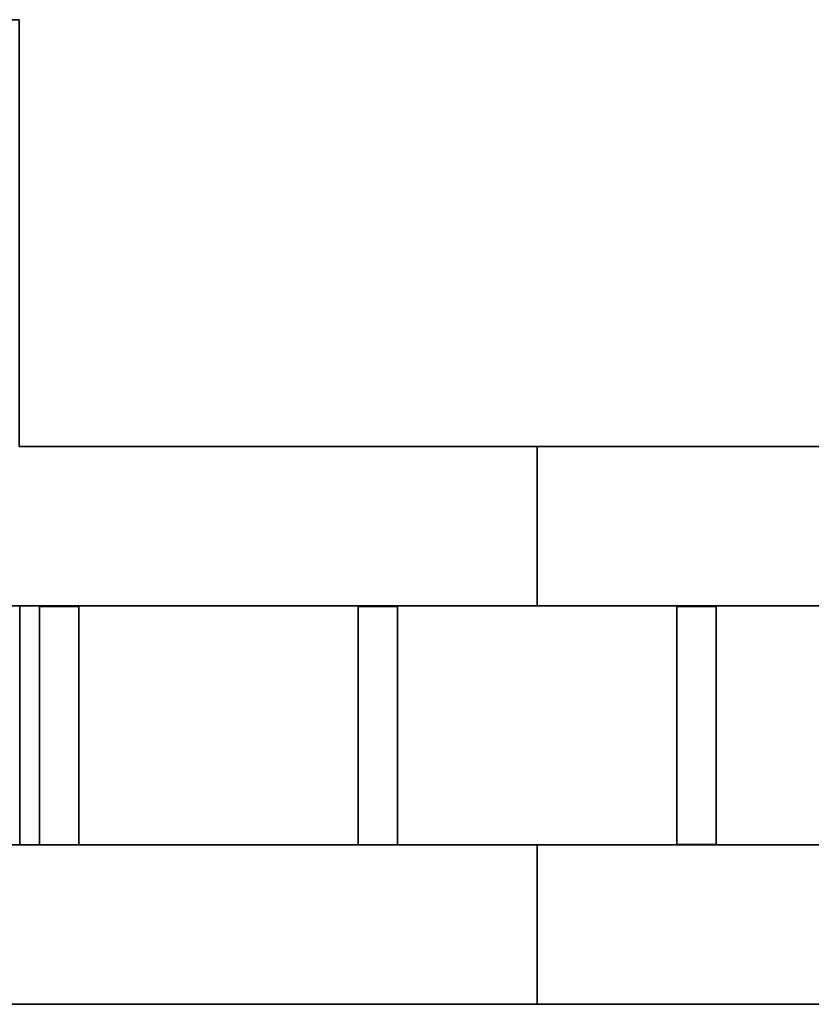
# Model space of a CAD drawing. Header units: millimetres. Extents: x -35 to 33166, y -35 to 31591.
# Tile 12 of 100: x 1784 to 2289, y -35 to 593. Entities that reach past the tile are written whole.
import ezdxf

# ---------------------------------------------------------------- set-up
doc = ezdxf.new("R2010")
doc.units = ezdxf.units.MM
doc.header["$LTSCALE"] = 25.4
doc.layers.get('0').update_dxf_attribs({"true_color": 0xffffff})
for name, color, linetype, true_color in [('end caps & lintels', 7, 'Continuous', 0xffa500), ('ICF - L1', 7, 'Continuous', 0xb4b464), ('ICF - L2', 7, 'Continuous', 0x64ff64)]:
    doc.layers.add(name, color=color, linetype=linetype, true_color=true_color)

# ---------------------------------------------------------------- blocks, each defined once
blk = doc.blocks.new('6XR35_90_C_Web')
for p, q in [((-76.07, -46.84, -12.5), (-76.07, 46.84, -12.5)), ((-76.07, 46.84, -12.5), (76.07, 46.84, -12.5)), ((76.07, 46.84, 12.5), (-76.07, 46.84, 12.5)), ((-76.07, 46.84, 12.5), (-76.07, -46.84, 12.5)), ((-76.07, 46.84, -12.5), (-76.07, 46.84, 12.5)), ((76.07, 46.84, -12.5), (76.07, -46.84, -12.5)), ((76.07, -46.84, 12.5), (76.07, 46.84, 12.5)), ((76.07, 46.84, 12.5), (76.07, 46.84, -12.5)), ((76.07, -46.84, -12.5), (-76.07, -46.84, -12.5)), ((-76.07, -46.84, 12.5), (76.07, -46.84, 12.5)), ((-76.07, -46.84, 12.5), (-76.07, -46.84, -12.5)), ((76.07, -46.84, -12.5), (76.07, -46.84, 12.5))]:
    blk.add_line(p, q)
blk = doc.blocks.new('Group8168')
for p, q in [((-627.8, -254, 366.53), (-627.8, -355.6, 366.53)), ((-254, -254, 366.53), (-627.8, -254, 366.53)), ((-627.8, -254, 366.53), (-627.8, -254, 0)), ((-627.8, -254, 0), (-627.8, -355.6, 0)), ((-627.8, -254, 0), (-254, -254, 0)), ((-254, -685.8, 366.53), (-254, -254, 366.53)), ((-254, -254, 0), (-254, -685.8, 0)), ((-254, -254, 0), (-254, -254, 366.53)), ((-627.8, -355.6, 366.53), (-355.6, -355.6, 366.53)), ((-627.8, -355.6, 0), (-627.8, -355.6, 366.53)), ((-627.8, -355.6, 0), (-355.6, -355.6, 0)), ((-355.6, -355.6, 366.53), (-355.6, -685.8, 366.53)), ((-355.6, -355.6, 366.53), (-355.6, -355.6, 0)), ((-355.6, -355.6, 0), (-355.6, -685.8, 0)), ((-355.6, -685.8, 366.53), (-254, -685.8, 366.53)), ((-355.6, -685.8, 0), (-355.6, -685.8, 366.53)), ((-355.6, -685.8, 0), (-254, -685.8, 0)), ((-254, -685.8, 0), (-254, -685.8, 366.53))]:
    blk.add_line(p, q)
blk = doc.blocks.new('Group8169')
for p, q in [((0, 0, 366.53), (-627.8, 0, 366.53)), ((-627.8, 0, 366.53), (-627.8, -101.6, 366.53)), ((-627.8, 0, 366.53), (-627.8, 0, 0)), ((-627.8, 0, 0), (-627.8, -101.6, 0)), ((-627.8, 0, 0), (0, 0, 0)), ((0, -685.8, 366.53), (0, 0, 366.53)), ((0, 0, 366.53), (0, 0, 0)), ((0, 0, 0), (0, -685.8, 0)), ((-627.8, -101.6, 366.53), (-227.79, -101.6, 366.53)), ((-627.8, -101.6, 0), (-627.8, -101.6, 366.53)), ((-627.8, -101.6, 0), (-227.79, -101.6, 0)), ((-227.79, -101.6, 366.53), (-211.3, -102.68, 366.53)), ((-227.79, -101.6, 0), (-227.79, -101.6, 366.53)), ((-227.79, -101.6, 0), (-211.3, -102.68, 0)), ((-211.3, -102.68, 366.53), (-195.1, -105.91, 366.53)), ((-211.3, -102.68, 0), (-195.1, -105.91, 0)), ((-211.3, -102.68, 0), (-211.3, -102.68, 366.53)), ((-195.1, -105.91, 366.53), (-179.46, -111.22, 366.53)), ((-195.1, -105.91, 0), (-179.46, -111.22, 0)), ((-195.1, -105.91, 0), (-195.1, -105.91, 366.53)), ((-179.46, -111.22, 366.53), (-164.64, -118.53, 366.53)), ((-179.46, -111.22, 0), (-164.64, -118.53, 0)), ((-179.46, -111.22, 0), (-179.46, -111.22, 366.53)), ((-164.64, -118.53, 366.53), (-150.91, -127.72, 366.53)), ((-150.91, -127.72, 0), (-164.64, -118.53, 0)), ((-164.64, -118.53, 0), (-164.64, -118.53, 366.53)), ((-150.91, -127.72, 366.53), (-138.5, -138.62, 366.53)), ((-138.5, -138.62, 0), (-150.91, -127.72, 0)), ((-150.91, -127.72, 0), (-150.91, -127.72, 366.53)), ((-138.5, -138.62, 366.53), (-127.61, -151.05, 366.53)), ((-127.61, -151.05, 0), (-138.5, -138.62, 0)), ((-138.5, -138.62, 0), (-138.5, -138.62, 366.53)), ((-127.61, -151.05, 366.53), (-118.45, -164.79, 366.53)), ((-118.45, -164.79, 0), (-127.61, -151.05, 0)), ((-127.61, -151.05, 0), (-127.61, -151.05, 366.53)), ((-118.45, -164.79, 366.53), (-111.16, -179.62, 366.53)), ((-118.45, -164.79, 0), (-111.16, -179.62, 0)), ((-118.45, -164.79, 0), (-118.45, -164.79, 366.53)), ((-111.16, -179.62, 366.53), (-105.86, -195.27, 366.53)), ((-111.16, -179.62, 0), (-105.86, -195.27, 0)), ((-111.16, -179.62, 0), (-111.16, -179.62, 366.53)), ((-105.86, -195.27, 366.53), (-102.66, -211.47, 366.53)), ((-105.86, -195.27, 0), (-102.66, -211.47, 0)), ((-105.86, -195.27, 0), (-105.86, -195.27, 366.53)), ((-102.66, -211.47, 366.53), (-101.6, -227.96, 366.53)), ((-102.66, -211.47, 0), (-101.6, -227.96, 0)), ((-102.66, -211.47, 0), (-102.66, -211.47, 366.53)), ((-101.6, -227.96, 366.53), (-101.6, -685.8, 366.53)), ((-101.6, -227.96, 0), (-101.6, -685.8, 0)), ((-101.6, -227.96, 0), (-101.6, -227.96, 366.53)), ((-101.6, -685.8, 366.53), (0, -685.8, 366.53)), ((-101.6, -685.8, 0), (-101.6, -685.8, 366.53)), ((-101.6, -685.8, 0), (0, -685.8, 0)), ((0, -685.8, 0), (0, -685.8, 366.53))]:
    blk.add_line(p, q)
blk = doc.blocks.new('6XR35_90_C_MSG#72')
for name in ['Group8169', 'Group8168']:
    blk.add_blockref(name, (0, 0))
at = {"extrusion": (9.17096e-16, 1, -1.15708e-14)}
for p in [(177.8, 99.45, -381), (177.8, 99.45, -584.2)]:
    blk.add_blockref('6XR35_90_C_Web', p, dxfattribs=at)
blk = doc.blocks.new('Group7848')
for p, q in [((-1092.2, -254, 0), (-254, -254, 0)), ((-1092.2, -254, 457.2), (-254, -254, 457.2)), ((-1092.2, -355.6, 0), (-355.6, -355.6, 0)), ((-1092.2, -355.6, 457.2), (-355.6, -355.6, 457.2))]:
    blk.add_line(p, q)
blk = doc.blocks.new('Group7849')
for p, q in [((-1092.2, 0, 0), (0, 0, 0)), ((-1092.2, 0, 457.2), (0, 0, 457.2)), ((-227.79, -101.6, 0), (-1092.2, -101.6, 0)), ((-227.79, -101.6, 457.2), (-1092.2, -101.6, 457.2))]:
    blk.add_line(p, q)
blk = doc.blocks.new('6XR35_90_C_MSG#33')
for name in ['Group7849', 'Group7848']:
    blk.add_blockref(name, (0, 0))
at = {"extrusion": (1, -1.02405e-15, -1.15708e-14)}
for p in [(-177.67, 97.84, -787.4), (-177.67, 97.84, -584.2), (-177.67, 97.84, -381)]:
    blk.add_blockref('6XR35_90_C_Web', p, dxfattribs=at)
at = {"extrusion": (1, -1.02405e-15, 1.15708e-14)}
for p in [(-177.67, 358.96, -787.4), (-177.67, 358.96, -584.2), (-177.67, 358.96, -381)]:
    blk.add_blockref('6XR35_90_C_Web', p, dxfattribs=at)
blk = doc.blocks.new('Group#3572')
for p, q in [((-1092.2, -254, 358.07), (-254, -254, 358.07)), ((-1092.2, -254, 457.2), (-254, -254, 457.2)), ((-355.6, -355.6, 358.07), (-1092.2, -355.6, 358.07)), ((-1092.2, -355.6, 457.2), (-355.6, -355.6, 457.2))]:
    blk.add_line(p, q)
blk = doc.blocks.new('Group#3573')
for p, q in [((-1092.2, 0, 358.07), (0, 0, 358.07)), ((-1092.2, 0, 457.2), (0, 0, 457.2)), ((-227.79, -101.6, 358.07), (-1092.2, -101.6, 358.07)), ((-227.79, -101.6, 457.2), (-1092.2, -101.6, 457.2))]:
    blk.add_line(p, q)
blk = doc.blocks.new('6XR35_90_C_MSG#243')
for name in ['Group#3573', 'Group#3572']:
    blk.add_blockref(name, (0, 0))
blk = doc.blocks.new('Group#4032')
for p, q in [((-627.8, -355.6, 250.87), (-627.8, -254, 250.87)), ((-627.8, -254, 250.87), (-254, -254, 250.87)), ((-627.8, -254, 98.33), (-627.8, -355.6, 98.33)), ((-254, -254, 98.33), (-627.8, -254, 98.33)), ((-627.8, -254, 98.33), (-627.8, -254, 0)), ((-627.8, -254, 0), (-627.8, -355.6, 0)), ((-627.8, -355.6, 457.2), (-627.8, -254, 457.2)), ((-627.8, -254, 457.2), (-627.8, -254, 250.87)), ((-627.8, -254, 0), (-254, -254, 0)), ((-627.8, -254, 457.2), (-254, -254, 457.2)), ((-254, -254, 250.87), (-254, -685.8, 250.87)), ((-254, -685.8, 98.33), (-254, -254, 98.33)), ((-254, -685.8, 0), (-254, -254, 0)), ((-254, -254, 98.33), (-254, -254, 0)), ((-254, -254, 457.2), (-254, -685.8, 457.2)), ((-254, -254, 457.2), (-254, -254, 250.87)), ((-355.6, -355.6, 250.87), (-627.8, -355.6, 250.87)), ((-627.8, -355.6, 0), (-355.6, -355.6, 0)), ((-627.8, -355.6, 98.33), (-355.6, -355.6, 98.33)), ((-627.8, -355.6, 98.33), (-627.8, -355.6, 0)), ((-355.6, -355.6, 457.2), (-627.8, -355.6, 457.2)), ((-627.8, -355.6, 457.2), (-627.8, -355.6, 250.87)), ((-355.6, -685.8, 250.87), (-355.6, -355.6, 250.87)), ((-355.6, -355.6, 98.33), (-355.6, -355.6, 0)), ((-355.6, -355.6, 98.33), (-355.6, -685.8, 98.33)), ((-355.6, -355.6, 457.2), (-355.6, -355.6, 250.87)), ((-355.6, -355.6, 0), (-355.6, -685.8, 0)), ((-355.6, -685.8, 457.2), (-355.6, -355.6, 457.2)), ((-254, -685.8, 250.87), (-355.6, -685.8, 250.87)), ((-355.6, -685.8, 98.33), (-254, -685.8, 98.33)), ((-355.6, -685.8, 0), (-355.6, -685.8, 98.33)), ((-355.6, -685.8, 0), (-254, -685.8, 0)), ((-355.6, -685.8, 250.87), (-355.6, -685.8, 457.2)), ((-254, -685.8, 457.2), (-355.6, -685.8, 457.2)), ((-254, -685.8, 0), (-254, -685.8, 98.33)), ((-254, -685.8, 250.87), (-254, -685.8, 457.2))]:
    blk.add_line(p, q)
blk = doc.blocks.new('Group#4033')
for p, q in [((-627.8, 0, 0), (-627.8, -101.6, 0)), ((-627.8, 0, 0), (0, 0, 0)), ((-627.8, -101.6, 457.2), (-627.8, 0, 457.2)), ((-627.8, 0, 457.2), (-627.8, 0, 0)), ((-627.8, 0, 457.2), (0, 0, 457.2)), ((0, 0, 0), (0, -685.8, 0)), ((0, 0, 457.2), (0, 0, 0)), ((0, 0, 457.2), (0, -685.8, 457.2)), ((-627.8, -101.6, 98.33), (-627.8, -101.56, 250.87)), ((-627.8, -101.56, 250.87), (-627.8, -101.6, 457.2)), ((-627.8, -101.6, 0), (-627.8, -101.6, 98.33)), ((-627.8, -101.6, 0), (-356.26, -101.6, 0)), ((-627.8, -101.6, 457.2), (-227.79, -101.6, 457.2)), ((-356.26, -101.44, 0), (-356.26, -101.6, 0)), ((-356.26, -101.44, 0), (-356.17, -101.48, 0)), ((-356.17, -101.48, 0), (-356.26, -101.6, 0)), ((-356.13, -101.6, 0), (-356.26, -101.6, 0)), ((-356.16, -101.6, 98.71), (-356.26, -101.6, 98.33)), ((-356.16, -101.6, 98.71), (-356.26, -101.6, 98.71)), ((-356.26, -101.6, 98.71), (-356.26, -101.6, 98.33)), ((-356.17, -101.48, 0), (-356.13, -101.6, 0)), ((-356.13, -101.6, 0), (-227.79, -101.6, 0)), ((-227.79, -101.6, 457.2), (-227.79, -101.6, 0)), ((-227.79, -101.6, 0), (-211.3, -102.68, 0)), ((-211.3, -102.68, 457.2), (-227.79, -101.6, 457.2)), ((-211.3, -102.68, 0), (-195.1, -105.91, 0)), ((-211.3, -102.68, 0), (-211.3, -102.68, 457.2)), ((-195.1, -105.91, 457.2), (-211.3, -102.68, 457.2)), ((-195.1, -105.91, 0), (-195.1, -105.91, 457.2)), ((-195.1, -105.91, 0), (-179.46, -111.22, 0)), ((-179.46, -111.22, 457.2), (-195.1, -105.91, 457.2)), ((-179.46, -111.22, 0), (-179.46, -111.22, 457.2)), ((-179.46, -111.22, 0), (-164.64, -118.53, 0)), ((-164.64, -118.53, 457.2), (-179.46, -111.22, 457.2)), ((-164.64, -118.53, 0), (-164.64, -118.53, 457.2)), ((-150.91, -127.72, 0), (-164.64, -118.53, 0)), ((-150.91, -127.72, 457.2), (-164.64, -118.53, 457.2)), ((-138.5, -138.62, 0), (-150.91, -127.72, 0)), ((-150.91, -127.72, 0), (-150.91, -127.72, 457.2)), ((-138.5, -138.62, 457.2), (-150.91, -127.72, 457.2)), ((-127.61, -151.05, 0), (-138.5, -138.62, 0)), ((-138.5, -138.62, 0), (-138.5, -138.62, 457.2)), ((-127.61, -151.05, 457.2), (-138.5, -138.62, 457.2)), ((-118.45, -164.79, 0), (-127.61, -151.05, 0)), ((-127.61, -151.05, 457.2), (-127.61, -151.05, 0)), ((-118.45, -164.79, 457.2), (-127.61, -151.05, 457.2)), ((-111.16, -179.62, 0), (-118.45, -164.79, 0)), ((-118.45, -164.79, 457.2), (-118.45, -164.79, 0)), ((-111.16, -179.62, 457.2), (-118.45, -164.79, 457.2)), ((-111.16, -179.62, 0), (-105.86, -195.27, 0)), ((-111.16, -179.62, 457.2), (-111.16, -179.62, 0)), ((-105.86, -195.27, 457.2), (-111.16, -179.62, 457.2)), ((-105.86, -195.27, 0), (-102.66, -211.47, 0)), ((-105.86, -195.27, 457.2), (-105.86, -195.27, 0)), ((-102.66, -211.47, 457.2), (-105.86, -195.27, 457.2)), ((-102.66, -211.47, 0), (-101.6, -227.96, 0)), ((-102.66, -211.47, 457.2), (-102.66, -211.47, 0)), ((-101.6, -227.96, 457.2), (-102.66, -211.47, 457.2)), ((-101.6, -227.96, 0), (-101.6, -685.8, 0)), ((-101.6, -227.96, 457.2), (-101.6, -685.8, 457.2)), ((-101.6, -227.96, 457.2), (-101.6, -227.96, 0)), ((-101.6, -685.8, 0), (-101.6, -685.8, 98.33)), ((-101.6, -685.8, 0), (0, -685.8, 0)), ((-101.6, -685.8, 98.33), (-101.6, -685.8, 250.87)), ((-101.6, -685.8, 250.87), (-101.6, -685.8, 457.2)), ((0, -685.8, 457.2), (-101.6, -685.8, 457.2)), ((0, -685.8, 457.2), (0, -685.8, 0))]:
    blk.add_line(p, q)
blk = doc.blocks.new('Group#4034')
for p, q in [((-76.07, -1.12, 12.5), (76.07, -1.12, 12.5)), ((76.07, -1.12, -12.5), (-76.07, -1.12, -12.5)), ((-76.07, -1.12, -12.5), (-76.07, -1.12, 12.5)), ((-76.07, -46.84, -12.5), (-76.07, -1.12, -12.5)), ((-76.07, -46.84, 12.5), (-76.07, -1.12, 12.5)), ((76.07, -1.12, 12.5), (76.07, -1.12, -12.5)), ((76.07, -46.84, -12.5), (76.07, -1.12, -12.5)), ((76.07, -46.84, 12.5), (76.07, -1.12, 12.5)), ((-76.07, -46.84, -12.5), (76.07, -46.84, -12.5)), ((76.07, -46.84, 12.5), (-76.07, -46.84, 12.5)), ((-76.07, -46.84, 12.5), (-76.07, -46.84, -12.5)), ((76.07, -46.84, 12.5), (76.07, -46.84, -12.5))]:
    blk.add_line(p, q)
blk = doc.blocks.new('Group#4037')
for p, q in [((-76.07, -1.12, 12.5), (76.07, -1.12, 12.5)), ((76.07, -1.12, -12.5), (-76.07, -1.12, -12.5)), ((-76.07, -1.12, -12.5), (-76.07, -1.12, 12.5)), ((-76.07, -46.84, -12.5), (-76.07, -1.12, -12.5)), ((-76.07, -46.84, 12.5), (-76.07, -1.12, 12.5)), ((76.07, -1.12, 12.5), (76.07, -1.12, -12.5)), ((76.07, -46.84, -12.5), (76.07, -1.12, -12.5)), ((76.07, -46.84, 12.5), (76.07, -1.12, 12.5)), ((-76.07, -46.84, -12.5), (76.07, -46.84, -12.5)), ((76.07, -46.84, 12.5), (-76.07, -46.84, 12.5)), ((-76.07, -46.84, 12.5), (-76.07, -46.84, -12.5)), ((76.07, -46.84, 12.5), (76.07, -46.84, -12.5))]:
    blk.add_line(p, q)
blk = doc.blocks.new('6XR35_90_C_MSG#283')
for name in ['Group#4033', 'Group#4032']:
    blk.add_blockref(name, (0, 0))
at = {"extrusion": (9.17096e-16, 1, -1.15708e-14)}
for name, p in [('Group#4037', (177.8, 99.45, -381)), ('Group#4034', (177.8, 99.45, -584.2))]:
    blk.add_blockref(name, p, dxfattribs=at)
blk = doc.blocks.new('Group8312')
for p, q in [((-101.6, 674.78, 366.53), (-101.6, 0, 366.53)), ((0, 674.78, 366.53), (-101.6, 674.78, 366.53)), ((-101.6, 674.78, 0), (-101.6, 674.78, 366.53)), ((-101.6, 674.78, 0), (-101.6, 0, 0)), ((0, 674.78, 0), (-101.6, 674.78, 0)), ((0, 0, 366.53), (0, 674.78, 366.53)), ((0, 674.78, 0), (0, 0, 0)), ((0, 674.78, 0), (0, 674.78, 366.53)), ((-101.6, 0, 366.53), (0, 0, 366.53)), ((-101.6, 0, 0), (-101.6, 0, 366.53)), ((0, 0, 0), (-101.6, 0, 0)), ((0, 0, 0), (0, 0, 366.53))]:
    blk.add_line(p, q)
blk = doc.blocks.new('Group8313')
for p, q in [((-355.6, 674.78, 366.53), (-355.6, 0, 366.53)), ((-254, 674.78, 366.53), (-355.6, 674.78, 366.53)), ((-355.6, 674.78, 0), (-355.6, 674.78, 366.53)), ((-355.6, 674.78, 0), (-355.6, 0, 0)), ((-254, 674.78, 0), (-355.6, 674.78, 0)), ((-254, 0, 366.53), (-254, 674.78, 366.53)), ((-254, 674.78, 0), (-254, 0, 0)), ((-254, 674.78, 0), (-254, 674.78, 366.53)), ((-355.6, 0, 366.53), (-254, 0, 366.53)), ((-355.6, 0, 0), (-355.6, 0, 366.53)), ((-254, 0, 0), (-355.6, 0, 0)), ((-254, 0, 0), (-254, 0, 366.53))]:
    blk.add_line(p, q)
blk = doc.blocks.new('Group8318')
for p, q in [((-101.6, 114.1, 51), (-253.75, 114.1, 51)), ((-253.75, 114.1, 51), (-253.75, 114.1, 144.68)), ((-253.75, 114.1, 144.68), (-101.6, 114.1, 144.68)), ((-253.75, 89.1, 51), (-253.75, 114.1, 51)), ((-253.75, 114.1, 144.68), (-253.75, 89.1, 144.68)), ((-101.6, 114.1, 144.68), (-101.6, 114.1, 51)), ((-101.6, 114.1, 51), (-101.6, 89.1, 51)), ((-101.6, 89.1, 144.68), (-101.6, 114.1, 144.68)), ((-101.6, 89.1, 144.68), (-253.75, 89.1, 144.68)), ((-253.75, 89.1, 144.68), (-253.75, 89.1, 51)), ((-253.75, 89.1, 51), (-101.6, 89.1, 51)), ((-101.6, 89.1, 51), (-101.6, 89.1, 144.68))]:
    blk.add_line(p, q)
blk = doc.blocks.new('6XR35_96_S_CUT_26_625_MSG#1')
for name in ['Group8313', 'Group8312', 'Group8318']:
    blk.add_blockref(name, (0, 0))
blk = doc.blocks.new('Group#4416')
for p, q in [((-101.6, 674.78, 98.33), (-101.6, 0, 98.33)), ((-101.6, 674.78, 98.33), (-101.6, 674.78, 0)), ((-101.6, 674.78, 0), (-101.6, 0, 0)), ((0, 674.78, 0), (-101.6, 674.78, 0)), ((0, 674.78, 98.33), (-101.6, 674.78, 98.33)), ((-101.6, 674.78, 457.2), (-101.6, 0, 457.2)), ((-101.6, 674.78, 457.2), (-101.6, 674.78, 250.87)), ((-101.6, 674.78, 250.87), (-101.6, 0, 250.87)), ((0, 674.78, 457.2), (-101.6, 674.78, 457.2)), ((-101.6, 674.78, 250.87), (0, 674.78, 250.87)), ((0, 674.78, 0), (0, 0, 0)), ((0, 674.78, 98.33), (0, 0, 98.33)), ((0, 674.78, 98.33), (0, 674.78, 0)), ((0, 674.78, 457.2), (0, 0, 457.2)), ((0, 674.78, 250.87), (0, 0, 250.87)), ((0, 674.78, 457.2), (0, 674.78, 250.87)), ((-101.6, 0, 0), (-101.6, 0, 98.33)), ((0, 0, 0), (-101.6, 0, 0)), ((0, 0, 98.33), (-101.6, 0, 98.33)), ((-101.6, 0, 250.87), (-101.6, 0, 457.2)), ((-101.6, 0, 250.87), (0, 0, 250.87)), ((0, 0, 457.2), (-101.6, 0, 457.2)), ((0, 0, 0), (0, 0, 98.33)), ((0, 0, 250.87), (0, 0, 457.2))]:
    blk.add_line(p, q)
blk = doc.blocks.new('Group#4417')
for p, q in [((-355.6, 0, 0), (-355.6, 674.78, 0)), ((-355.6, 674.78, 0), (-254, 674.78, 0)), ((-355.6, 0, 457.2), (-355.6, 674.78, 457.2)), ((-355.6, 674.78, 457.2), (-355.6, 674.78, 0)), ((-355.6, 674.78, 457.2), (-254, 674.78, 457.2)), ((-254, 674.78, 0), (-254, 0, 0)), ((-254, 674.78, 457.2), (-254, 0, 457.2)), ((-254, 674.78, 0), (-254, 674.78, 457.2)), ((-355.6, 0, 457.2), (-254, 0, 457.2)), ((-355.6, 0, 457.2), (-355.6, 0, 0)), ((-355.6, 0, 0), (-254, 0, 0)), ((-254, 0, 457.2), (-254, 0, 0))]:
    blk.add_line(p, q)
blk = doc.blocks.new('Group#4421')
for p, q in [((-101.6, 114.1, 98.33), (-253.75, 114.1, 98.33)), ((-253.75, 114.1, 98.33), (-253.75, 89.1, 98.33)), ((-253.75, 114.1, 51), (-253.75, 114.1, 98.33)), ((-253.75, 114.1, 51), (-253.75, 89.1, 51)), ((-101.6, 114.1, 51), (-253.75, 114.1, 51)), ((-101.6, 89.1, 98.33), (-101.6, 114.1, 98.33)), ((-101.6, 114.1, 51), (-101.6, 89.1, 51)), ((-101.6, 114.1, 51), (-101.6, 114.1, 98.33)), ((-253.75, 89.1, 98.33), (-101.6, 89.1, 98.33)), ((-253.75, 89.1, 51), (-253.75, 89.1, 98.33)), ((-101.6, 89.1, 51), (-253.75, 89.1, 51)), ((-101.6, 89.1, 51), (-101.6, 89.1, 98.33))]:
    blk.add_line(p, q)
blk = doc.blocks.new('6XR35_96_S_CUT_26_625_MSG#3')
for name in ['Group#4417', 'Group#4416', 'Group#4421']:
    blk.add_blockref(name, (0, 0))
blk = doc.blocks.new('Group3573')
at = {"layer": 'ICF - L1', "extrusion": (0, 0, -1), "zscale": -1}
for name, p, rotation in [('6XR35_90_C_MSG#72', (-1427.91, -34.58, -357.2), 270), ('6XR35_90_C_MSG#283', (-1427.91, -34.58, -3100.4), 270), ('6XR35_96_S_CUT_26_625_MSG#1', (-2113.71, 321.02, -357.2), 90), ('6XR35_96_S_CUT_26_625_MSG#3', (-2113.71, 321.02, -3100.4), 90)]:
    blk.add_blockref(name, p, dxfattribs=dict(at, rotation=rotation))
at = {"layer": 'ICF - L1', "rotation": 180}
for name, p in [('6XR35_90_C_MSG#33', (1427.91, -34.58, -100)), ('6XR35_90_C_MSG#243', (1427.91, -34.58, 2643.2))]:
    blk.add_blockref(name, p, dxfattribs=at)
blk = doc.blocks.new('Group9590')
for p, q in [((-101.6, 674.77, 233.93), (-101.6, 0, 233.93)), ((0, 674.77, 233.93), (-101.6, 674.77, 233.93)), ((-101.6, 674.77, 0), (-101.6, 674.77, 233.93)), ((-101.6, 674.77, 0), (-101.6, 0, 0)), ((0, 674.77, 0), (-101.6, 674.77, 0)), ((0, 0, 233.93), (0, 674.77, 233.93)), ((0, 674.77, 0), (0, 0, 0)), ((0, 674.77, 0), (0, 674.77, 233.93)), ((-101.6, 0, 233.93), (0, 0, 233.93)), ((-101.6, 0, 0), (-101.6, 0, 233.93)), ((0, 0, 0), (-101.6, 0, 0)), ((0, 0, 0), (0, 0, 233.93))]:
    blk.add_line(p, q)
blk = doc.blocks.new('Group9591')
for p, q in [((-355.6, 674.77, 233.93), (-355.6, 0, 233.93)), ((-254, 674.77, 233.93), (-355.6, 674.77, 233.93)), ((-355.6, 674.77, 0), (-355.6, 674.77, 233.93)), ((-355.6, 674.77, 0), (-355.6, 0, 0)), ((-254, 674.77, 0), (-355.6, 674.77, 0)), ((-254, 0, 233.93), (-254, 674.77, 233.93)), ((-254, 674.77, 0), (-254, 0, 0)), ((-254, 674.77, 0), (-254, 674.77, 233.93)), ((-355.6, 0, 233.93), (-254, 0, 233.93)), ((-355.6, 0, 0), (-355.6, 0, 233.93)), ((-254, 0, 0), (-355.6, 0, 0)), ((-254, 0, 0), (-254, 0, 233.93))]:
    blk.add_line(p, q)
blk = doc.blocks.new('Group#4712')
for p, q in [((-101.6, 114.1, 51), (-253.75, 114.1, 51)), ((-253.75, 114.1, 51), (-253.75, 114.1, 144.68)), ((-253.75, 114.1, 144.68), (-101.6, 114.1, 144.68)), ((-253.75, 89.1, 51), (-253.75, 114.1, 51)), ((-253.75, 114.1, 144.68), (-253.75, 89.1, 144.68)), ((-101.6, 114.1, 144.68), (-101.6, 114.1, 51)), ((-101.6, 114.1, 51), (-101.6, 89.1, 51)), ((-101.6, 89.1, 144.68), (-101.6, 114.1, 144.68)), ((-101.6, 89.1, 144.68), (-253.75, 89.1, 144.68)), ((-253.75, 89.1, 144.68), (-253.75, 89.1, 51)), ((-253.75, 89.1, 51), (-101.6, 89.1, 51)), ((-101.6, 89.1, 51), (-101.6, 89.1, 144.68))]:
    blk.add_line(p, q)
blk = doc.blocks.new('6XR35_96_S#1_CUT_26_625_MSG#1')
for name in ['Group9591', 'Group9590', 'Group#4712']:
    blk.add_blockref(name, (0, 0))
blk = doc.blocks.new('Group#3785')
for p, q in [((-1092.2, -254, 0), (-254, -254, 0)), ((-1092.2, -254, 457.2), (-254, -254, 457.2)), ((-1092.2, -355.6, 0), (-355.6, -355.6, 0)), ((-1092.2, -355.6, 457.2), (-355.6, -355.6, 457.2))]:
    blk.add_line(p, q)
blk = doc.blocks.new('Group#3786')
for p, q in [((-1092.2, 0, 457.2), (0, 0, 457.2)), ((-1092.2, 0, 0), (0, 0, 0)), ((-227.79, -101.6, 0), (-1092.2, -101.6, 0)), ((-227.79, -101.6, 457.2), (-1092.2, -101.6, 457.2))]:
    blk.add_line(p, q)
blk = doc.blocks.new('6XR35_90_C#3_MSG#18')
for name in ['Group#3786', 'Group#3785']:
    blk.add_blockref(name, (0, 0))
at = {"extrusion": (1, -1.02405e-15, -1.15708e-14)}
for p in [(-177.67, 97.84, -787.4), (-177.67, 97.84, -584.2), (-177.67, 97.84, -381)]:
    blk.add_blockref('6XR35_90_C_Web', p, dxfattribs=at)
at = {"extrusion": (1, -1.02405e-15, 1.15708e-14)}
for p in [(-177.67, 358.96, -787.4), (-177.67, 358.96, -584.2), (-177.67, 358.96, -381)]:
    blk.add_blockref('6XR35_90_C_Web', p, dxfattribs=at)
blk = doc.blocks.new('Group9459')
for p, q in [((-627.8, -254, 233.93), (-627.8, -355.6, 233.93)), ((-254, -254, 233.93), (-627.8, -254, 233.93)), ((-627.8, -254, 233.93), (-627.8, -254, 0)), ((-627.8, -254, 0), (-627.8, -355.6, 0)), ((-627.8, -254, 0), (-254, -254, 0)), ((-254, -685.8, 233.93), (-254, -254, 233.93)), ((-254, -254, 0), (-254, -685.8, 0)), ((-254, -254, 0), (-254, -254, 233.93)), ((-627.8, -355.6, 233.93), (-355.6, -355.6, 233.93)), ((-627.8, -355.6, 0), (-627.8, -355.6, 233.93)), ((-627.8, -355.6, 0), (-355.6, -355.6, 0)), ((-355.6, -355.6, 233.93), (-355.6, -685.8, 233.93)), ((-355.6, -355.6, 233.93), (-355.6, -355.6, 0)), ((-355.6, -355.6, 0), (-355.6, -685.8, 0)), ((-355.6, -685.8, 233.93), (-254, -685.8, 233.93)), ((-355.6, -685.8, 0), (-355.6, -685.8, 233.93)), ((-355.6, -685.8, 0), (-254, -685.8, 0)), ((-254, -685.8, 0), (-254, -685.8, 233.93))]:
    blk.add_line(p, q)
blk = doc.blocks.new('Group9460')
for p, q in [((0, 0, 233.93), (-627.8, 0, 233.93)), ((-627.8, 0, 233.93), (-627.8, -101.6, 233.93)), ((-627.8, 0, 233.93), (-627.8, 0, 0)), ((-627.8, 0, 0), (-627.8, -101.6, 0)), ((-627.8, 0, 0), (0, 0, 0)), ((0, -685.8, 233.93), (0, 0, 233.93)), ((0, 0, 233.93), (0, 0, 0)), ((0, 0, 0), (0, -685.8, 0)), ((-627.8, -101.6, 233.93), (-227.79, -101.6, 233.93)), ((-627.8, -101.6, 0), (-627.8, -101.6, 233.93)), ((-627.8, -101.6, 0), (-227.79, -101.6, 0)), ((-227.79, -101.6, 233.93), (-211.3, -102.68, 233.93)), ((-227.79, -101.6, 0), (-227.79, -101.6, 233.93)), ((-227.79, -101.6, 0), (-211.3, -102.68, 0)), ((-211.3, -102.68, 233.93), (-195.1, -105.91, 233.93)), ((-211.3, -102.68, 0), (-211.3, -102.68, 233.93)), ((-211.3, -102.68, 0), (-195.1, -105.91, 0)), ((-195.1, -105.91, 233.93), (-179.46, -111.22, 233.93)), ((-195.1, -105.91, 0), (-195.1, -105.91, 233.93)), ((-195.1, -105.91, 0), (-179.46, -111.22, 0)), ((-179.46, -111.22, 233.93), (-164.64, -118.53, 233.93)), ((-179.46, -111.22, 0), (-179.46, -111.22, 233.93)), ((-179.46, -111.22, 0), (-164.64, -118.53, 0)), ((-164.64, -118.53, 233.93), (-150.91, -127.72, 233.93)), ((-164.64, -118.53, 0), (-164.64, -118.53, 233.93)), ((-150.91, -127.72, 0), (-164.64, -118.53, 0)), ((-150.91, -127.72, 233.93), (-138.5, -138.62, 233.93)), ((-138.5, -138.62, 0), (-150.91, -127.72, 0)), ((-150.91, -127.72, 0), (-150.91, -127.72, 233.93)), ((-138.5, -138.62, 233.93), (-127.61, -151.05, 233.93)), ((-127.61, -151.05, 0), (-138.5, -138.62, 0)), ((-138.5, -138.62, 0), (-138.5, -138.62, 233.93)), ((-127.61, -151.05, 233.93), (-118.45, -164.79, 233.93)), ((-118.45, -164.79, 0), (-127.61, -151.05, 0)), ((-127.61, -151.05, 0), (-127.61, -151.05, 233.93)), ((-118.45, -164.79, 233.93), (-111.16, -179.62, 233.93)), ((-118.45, -164.79, 0), (-118.45, -164.79, 233.93)), ((-118.45, -164.79, 0), (-111.16, -179.62, 0)), ((-111.16, -179.62, 233.93), (-105.86, -195.27, 233.93)), ((-111.16, -179.62, 0), (-111.16, -179.62, 233.93)), ((-111.16, -179.62, 0), (-105.86, -195.27, 0)), ((-105.86, -195.27, 233.93), (-102.66, -211.47, 233.93)), ((-105.86, -195.27, 0), (-105.86, -195.27, 233.93)), ((-105.86, -195.27, 0), (-102.66, -211.47, 0)), ((-102.66, -211.47, 233.93), (-101.6, -227.96, 233.93)), ((-102.66, -211.47, 0), (-102.66, -211.47, 233.93)), ((-102.66, -211.47, 0), (-101.6, -227.96, 0)), ((-101.6, -227.96, 233.93), (-101.6, -685.8, 233.93)), ((-101.6, -227.96, 0), (-101.6, -227.96, 233.93)), ((-101.6, -227.96, 0), (-101.6, -685.8, 0)), ((-101.6, -685.8, 233.93), (0, -685.8, 233.93)), ((-101.6, -685.8, 0), (-101.6, -685.8, 233.93)), ((-101.6, -685.8, 0), (0, -685.8, 0)), ((0, -685.8, 0), (0, -685.8, 233.93))]:
    blk.add_line(p, q)
blk = doc.blocks.new('6XR35_90_C#3_MSG#39')
for name in ['Group9460', 'Group9459']:
    blk.add_blockref(name, (0, 0))
at = {"extrusion": (9.17096e-16, 1, -1.15708e-14)}
for p in [(177.8, 99.45, -381), (177.8, 99.45, -584.2)]:
    blk.add_blockref('6XR35_90_C_Web', p, dxfattribs=at)
blk = doc.blocks.new('Group10169')
for p, q in [((-627.8, -355.6, 232.67), (-627.8, -254, 232.67)), ((-627.8, -254, 232.67), (-254, -254, 232.67)), ((-627.8, -355.6, 457.2), (-627.8, -254, 457.2)), ((-627.8, -254, 457.2), (-627.8, -254, 232.67)), ((-627.8, -254, 457.2), (-254, -254, 457.2)), ((-254, -254, 232.67), (-254, -685.8, 232.67)), ((-254, -254, 457.2), (-254, -685.8, 457.2)), ((-254, -254, 457.2), (-254, -254, 232.67)), ((-355.6, -355.6, 232.67), (-627.8, -355.6, 232.67)), ((-627.8, -355.6, 232.67), (-627.8, -355.6, 457.2)), ((-627.8, -355.6, 457.2), (-355.6, -355.6, 457.2)), ((-355.6, -685.8, 232.67), (-355.6, -355.6, 232.67)), ((-355.6, -355.6, 457.2), (-355.6, -355.6, 232.67)), ((-355.6, -355.6, 457.2), (-355.6, -685.8, 457.2)), ((-254, -685.8, 232.67), (-355.6, -685.8, 232.67)), ((-254, -685.8, 457.2), (-355.6, -685.8, 457.2)), ((-355.6, -685.8, 232.67), (-355.6, -685.8, 457.2)), ((-254, -685.8, 232.67), (-254, -685.8, 457.2))]:
    blk.add_line(p, q)
blk = doc.blocks.new('Group10170')
for p, q in [((-627.8, 0, 232.67), (0, 0, 232.67)), ((-627.8, -101.6, 232.67), (-627.8, 0, 232.67)), ((-627.8, -101.6, 457.2), (-627.8, 0, 457.2)), ((-627.8, 0, 457.2), (-627.8, 0, 232.67)), ((-627.8, 0, 457.2), (0, 0, 457.2)), ((0, 0, 232.67), (0, -685.8, 232.67)), ((0, 0, 457.2), (0, 0, 232.67)), ((0, 0, 457.2), (0, -685.8, 457.2)), ((-227.79, -101.6, 232.67), (-627.8, -101.6, 232.67)), ((-627.8, -101.6, 232.67), (-627.8, -101.6, 457.2)), ((-627.8, -101.6, 457.2), (-227.79, -101.6, 457.2)), ((-211.3, -102.68, 232.67), (-227.79, -101.6, 232.67)), ((-227.79, -101.6, 232.67), (-227.79, -101.6, 457.2)), ((-211.3, -102.68, 457.2), (-227.79, -101.6, 457.2)), ((-195.1, -105.91, 232.67), (-211.3, -102.68, 232.67)), ((-195.1, -105.91, 457.2), (-211.3, -102.68, 457.2)), ((-211.3, -102.68, 232.67), (-211.3, -102.68, 457.2)), ((-179.46, -111.22, 232.67), (-195.1, -105.91, 232.67)), ((-179.46, -111.22, 457.2), (-195.1, -105.91, 457.2)), ((-195.1, -105.91, 232.67), (-195.1, -105.91, 457.2)), ((-164.64, -118.53, 232.67), (-179.46, -111.22, 232.67)), ((-164.64, -118.53, 457.2), (-179.46, -111.22, 457.2)), ((-179.46, -111.22, 232.67), (-179.46, -111.22, 457.2)), ((-150.91, -127.72, 232.67), (-164.64, -118.53, 232.67)), ((-150.91, -127.72, 457.2), (-164.64, -118.53, 457.2)), ((-164.64, -118.53, 232.67), (-164.64, -118.53, 457.2)), ((-138.5, -138.62, 232.67), (-150.91, -127.72, 232.67)), ((-138.5, -138.62, 457.2), (-150.91, -127.72, 457.2)), ((-150.91, -127.72, 232.67), (-150.91, -127.72, 457.2)), ((-127.61, -151.05, 232.67), (-138.5, -138.62, 232.67)), ((-127.61, -151.05, 457.2), (-138.5, -138.62, 457.2)), ((-138.5, -138.62, 232.67), (-138.5, -138.62, 457.2)), ((-118.45, -164.79, 232.67), (-127.61, -151.05, 232.67)), ((-118.45, -164.79, 457.2), (-127.61, -151.05, 457.2)), ((-127.61, -151.05, 232.67), (-127.61, -151.05, 457.2)), ((-111.16, -179.62, 232.67), (-118.45, -164.79, 232.67)), ((-111.16, -179.62, 457.2), (-118.45, -164.79, 457.2)), ((-118.45, -164.79, 232.67), (-118.45, -164.79, 457.2)), ((-105.86, -195.27, 232.67), (-111.16, -179.62, 232.67)), ((-105.86, -195.27, 457.2), (-111.16, -179.62, 457.2)), ((-111.16, -179.62, 232.67), (-111.16, -179.62, 457.2)), ((-102.66, -211.47, 232.67), (-105.86, -195.27, 232.67)), ((-102.66, -211.47, 457.2), (-105.86, -195.27, 457.2)), ((-105.86, -195.27, 232.67), (-105.86, -195.27, 457.2)), ((-101.6, -227.96, 232.67), (-102.66, -211.47, 232.67)), ((-101.6, -227.96, 457.2), (-102.66, -211.47, 457.2)), ((-102.66, -211.47, 232.67), (-102.66, -211.47, 457.2)), ((-101.6, -685.8, 232.67), (-101.6, -227.96, 232.67)), ((-101.6, -227.96, 457.2), (-101.6, -685.8, 457.2)), ((-101.6, -227.96, 457.2), (-101.6, -227.96, 232.67)), ((0, -685.8, 232.67), (-101.6, -685.8, 232.67)), ((-101.6, -685.8, 232.67), (-101.6, -685.8, 457.2)), ((0, -685.8, 457.2), (-101.6, -685.8, 457.2)), ((0, -685.8, 232.67), (0, -685.8, 457.2))]:
    blk.add_line(p, q)
blk = doc.blocks.new('6XR35_90_C#3_MSG#78')
for name in ['Group10170', 'Group10169']:
    blk.add_blockref(name, (0, 0))
at = {"extrusion": (9.17096e-16, 1, 1.15708e-14)}
for p in [(177.8, 360.57, -381), (177.8, 360.57, -584.2)]:
    blk.add_blockref('6XR35_90_C_Web', p, dxfattribs=at)
blk = doc.blocks.new('Group10440')
for p, q in [((-254, -254, 124.2), (-1092.2, -254, 124.2)), ((-1092.2, -254, 0), (-254, -254, 0)), ((-1092.2, -355.6, 124.2), (-355.6, -355.6, 124.2)), ((-1092.2, -355.6, 0), (-355.6, -355.6, 0))]:
    blk.add_line(p, q)
blk = doc.blocks.new('Group10441')
for p, q in [((0, 0, 124.2), (-1092.2, 0, 124.2)), ((-1092.2, 0, 0), (0, 0, 0)), ((-1092.2, -101.6, 124.2), (-227.79, -101.6, 124.2)), ((-1092.2, -101.6, 0), (-227.79, -101.6, 0))]:
    blk.add_line(p, q)
blk = doc.blocks.new('Group10444')
for p, q in [((-76.07, 26.36, -12.5), (-76.07, 26.36, 12.5)), ((-76.07, 26.36, 12.5), (76.07, 26.36, 12.5)), ((76.07, 26.36, -12.5), (-76.07, 26.36, -12.5)), ((-76.07, 26.36, 12.5), (-76.07, -46.84, 12.5)), ((-76.07, 26.36, -12.5), (-76.07, -46.84, -12.5)), ((76.07, 26.36, 12.5), (76.07, 26.36, -12.5)), ((76.07, 26.36, 12.5), (76.07, -46.84, 12.5)), ((76.07, 26.36, -12.5), (76.07, -46.84, -12.5)), ((-76.07, -46.84, -12.5), (-76.07, -46.84, 12.5)), ((-76.07, -46.84, -12.5), (76.07, -46.84, -12.5)), ((-76.07, -46.84, 12.5), (76.07, -46.84, 12.5)), ((76.07, -46.84, -12.5), (76.07, -46.84, 12.5))]:
    blk.add_line(p, q)
blk = doc.blocks.new('Group10445')
for p, q in [((-76.07, 26.36, -12.5), (-76.07, 26.36, 12.5)), ((-76.07, 26.36, 12.5), (76.07, 26.36, 12.5)), ((76.07, 26.36, -12.5), (-76.07, 26.36, -12.5)), ((-76.07, 26.36, 12.5), (-76.07, -46.84, 12.5)), ((-76.07, 26.36, -12.5), (-76.07, -46.84, -12.5)), ((76.07, 26.36, 12.5), (76.07, 26.36, -12.5)), ((76.07, 26.36, 12.5), (76.07, -46.84, 12.5)), ((76.07, 26.36, -12.5), (76.07, -46.84, -12.5)), ((-76.07, -46.84, -12.5), (-76.07, -46.84, 12.5)), ((-76.07, -46.84, -12.5), (76.07, -46.84, -12.5)), ((-76.07, -46.84, 12.5), (76.07, -46.84, 12.5)), ((76.07, -46.84, -12.5), (76.07, -46.84, 12.5))]:
    blk.add_line(p, q)
blk = doc.blocks.new('Group#4853')
for p, q in [((-76.07, 26.36, -12.5), (-76.07, 26.36, 12.5)), ((-76.07, 26.36, 12.5), (76.07, 26.36, 12.5)), ((76.07, 26.36, -12.5), (-76.07, 26.36, -12.5)), ((-76.07, 26.36, 12.5), (-76.07, -46.84, 12.5)), ((-76.07, 26.36, -12.5), (-76.07, -46.84, -12.5)), ((76.07, 26.36, 12.5), (76.07, 26.36, -12.5)), ((76.07, 26.36, 12.5), (76.07, -46.84, 12.5)), ((76.07, 26.36, -12.5), (76.07, -46.84, -12.5)), ((-76.07, -46.84, -12.5), (-76.07, -46.84, 12.5)), ((-76.07, -46.84, -12.5), (76.07, -46.84, -12.5)), ((-76.07, -46.84, 12.5), (76.07, -46.84, 12.5)), ((76.07, -46.84, -12.5), (76.07, -46.84, 12.5))]:
    blk.add_line(p, q)
blk = doc.blocks.new('6XR35_90_C#3_MSG#101')
for name in ['Group10441', 'Group10440']:
    blk.add_blockref(name, (0, 0))
at = {"extrusion": (1, -1.02405e-15, -1.15708e-14)}
for name, p in [('Group10444', (-177.67, 97.84, -787.4)), ('Group10445', (-177.67, 97.84, -584.2)), ('Group#4853', (-177.67, 97.84, -381))]:
    blk.add_blockref(name, p, dxfattribs=at)
blk = doc.blocks.new('Group10240')
for p, q in [((-101.6, 0, 232.67), (-101.6, 674.77, 232.67)), ((-101.6, 674.77, 232.67), (0, 674.77, 232.67)), ((-101.6, 674.77, 457.2), (-101.6, 0, 457.2)), ((-101.6, 674.77, 232.67), (-101.6, 674.77, 457.2)), ((0, 674.77, 457.2), (-101.6, 674.77, 457.2)), ((0, 674.77, 232.67), (0, 0, 232.67)), ((0, 674.77, 457.2), (0, 0, 457.2)), ((0, 674.77, 232.67), (0, 674.77, 457.2)), ((0, 0, 232.67), (-101.6, 0, 232.67)), ((-101.6, 0, 232.67), (-101.6, 0, 457.2)), ((0, 0, 457.2), (-101.6, 0, 457.2)), ((0, 0, 232.67), (0, 0, 457.2))]:
    blk.add_line(p, q)
blk = doc.blocks.new('Group10241')
for p, q in [((-355.6, 0, 232.67), (-355.6, 674.77, 232.67)), ((-355.6, 674.77, 232.67), (-254, 674.77, 232.67)), ((-355.6, 674.77, 457.2), (-355.6, 0, 457.2)), ((-355.6, 674.77, 232.67), (-355.6, 674.77, 457.2)), ((-254, 674.77, 457.2), (-355.6, 674.77, 457.2)), ((-254, 674.77, 232.67), (-254, 0, 232.67)), ((-254, 674.77, 457.2), (-254, 0, 457.2)), ((-254, 674.77, 232.67), (-254, 674.77, 457.2)), ((-254, 0, 232.67), (-355.6, 0, 232.67)), ((-355.6, 0, 232.67), (-355.6, 0, 457.2)), ((-254, 0, 457.2), (-355.6, 0, 457.2)), ((-254, 0, 232.67), (-254, 0, 457.2))]:
    blk.add_line(p, q)
blk = doc.blocks.new('Group10244')
for p, q in [((-101.6, 114.1, 312.12), (-253.75, 114.1, 312.12)), ((-253.75, 114.1, 312.12), (-253.75, 114.1, 405.8)), ((-253.75, 114.1, 405.8), (-101.6, 114.1, 405.8)), ((-253.75, 89.1, 312.12), (-253.75, 114.1, 312.12)), ((-253.75, 114.1, 405.8), (-253.75, 89.1, 405.8)), ((-101.6, 114.1, 405.8), (-101.6, 114.1, 312.12)), ((-101.6, 114.1, 312.12), (-101.6, 89.1, 312.12)), ((-101.6, 89.1, 405.8), (-101.6, 114.1, 405.8)), ((-101.6, 89.1, 405.8), (-253.75, 89.1, 405.8)), ((-253.75, 89.1, 405.8), (-253.75, 89.1, 312.12)), ((-253.75, 89.1, 312.12), (-101.6, 89.1, 312.12)), ((-101.6, 89.1, 312.12), (-101.6, 89.1, 405.8))]:
    blk.add_line(p, q)
blk = doc.blocks.new('6XR35_96_S#1_CUT_26_625_MSG#3')
for name in ['Group10241', 'Group10240', 'Group10244']:
    blk.add_blockref(name, (0, 0))
blk = doc.blocks.new('Group3664')
at = {"layer": 'ICF - L2', "rotation": 180}
for name, p in [('6XR35_90_C#3_MSG#18', (1427.92, -34.58, 3557.6)), ('6XR35_90_C#3_MSG#101', (1427.92, -34.58, 6300.8))]:
    blk.add_blockref(name, p, dxfattribs=at)
at = {"layer": 'ICF - L2', "extrusion": (0, 0, -1), "zscale": -1}
for name, p, rotation in [('6XR35_90_C#3_MSG#39', (-1427.92, -34.58, -4014.8), 270), ('6XR35_90_C#3_MSG#78', (-1427.92, -34.58, -5843.6), 270), ('6XR35_96_S#1_CUT_26_625_MSG#1', (-2113.72, 321.02, -4014.8), 90), ('6XR35_96_S#1_CUT_26_625_MSG#3', (-2113.72, 321.02, -5843.6), 90)]:
    blk.add_blockref(name, p, dxfattribs=dict(at, rotation=rotation))
blk = doc.blocks.new('Group4857')
for p, q in [((1783.774, 219.42, 4250), (3002.974, 219.42, 4250)), ((3002.974, 219.42, 4187), (1783.774, 219.42, 4187)), ((1783.774, 219.42, 4187), (1783.774, 219.42, 4250)), ((1783.774, 219.42, 4250), (1783.774, 67.02, 4250)), ((1783.774, 67.02, 4187), (1783.774, 219.42, 4187)), ((1783.774, 67.02, 4250), (3002.974, 67.02, 4250)), ((1783.774, 67.02, 4187), (1783.774, 67.02, 4250)), ((3002.974, 67.02, 4187), (1783.774, 67.02, 4187))]:
    blk.add_line(p, q)
blk = doc.blocks.new('Group4860')
for p, q in [((3002.974, 219.42, 6075), (1783.774, 219.42, 6075)), ((1783.774, 219.42, 6075), (1783.774, 219.42, 6138)), ((1783.774, 219.42, 6138), (3002.974, 219.42, 6138)), ((1783.774, 67.02, 6075), (1783.774, 219.42, 6075)), ((1783.774, 67.02, 6138), (1783.774, 219.42, 6138)), ((3002.974, 67.02, 6075), (1783.774, 67.02, 6075)), ((1783.774, 67.02, 6138), (3002.974, 67.02, 6138)), ((1783.774, 67.02, 6075), (1783.774, 67.02, 6138))]:
    blk.add_line(p, q)
blk = doc.blocks.new('Group#32')
for p, q in [((1783.764, 219.42, 725), (3002.964, 219.42, 725)), ((3002.964, 219.42, 662), (1783.764, 219.42, 662)), ((1783.764, 67.02, 725), (3002.964, 67.02, 725)), ((3002.964, 67.02, 662), (1783.764, 67.02, 662))]:
    blk.add_line(p, q)
blk = doc.blocks.new('Group#35')
for p, q in [((3002.964, 219.42, 3000), (1783.764, 219.42, 3000)), ((1783.764, 219.42, 3063), (3002.964, 219.42, 3063)), ((3002.964, 67.02, 3000), (1783.764, 67.02, 3000)), ((1783.764, 67.02, 3063), (3002.964, 67.02, 3063))]:
    blk.add_line(p, q)

msp = doc.modelspace()

# ---------------------------------------------------------------- block references
for name in ['Group3573', 'Group3664']:
    msp.add_blockref(name, (0, 0))
at = {"layer": 'end caps & lintels', "color": 131, "true_color": 0x99ffff}
for name in ['Group#32', 'Group#35', 'Group4857', 'Group4860']:
    msp.add_blockref(name, (0, 0), dxfattribs=at)

doc.saveas('drawing.dxf')
